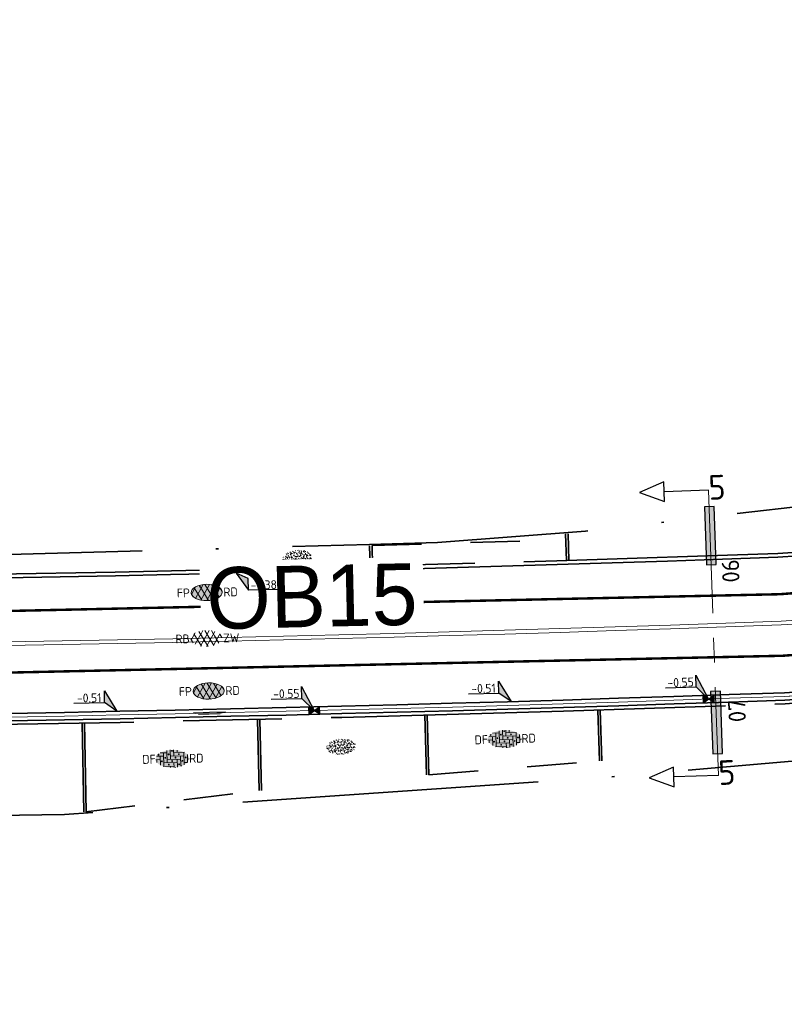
# Model space of a CAD drawing. Header units: metres. Extents: x 0 to 269924, y 0 to 933292.
# Tile 131 of 247: x 134054 to 134085, y 466501 to 466541. Entities that reach past the tile are written whole.
import ezdxf
from ezdxf import colors
from ezdxf.entities.mleader import LeaderData, LeaderLine
from ezdxf.enums import TextEntityAlignment as Align
from ezdxf.math import Vec2, Vec3

# ---------------------------------------------------------------- set-up
doc = ezdxf.new("R2018")
doc.units = ezdxf.units.M
for name, pattern in [('VH-OPSLUITBAND_100X200', [16, 8, -2, 4, -2]), ('VH-OPSLUITBAND_150X250', [24, 16, -2, 4, -2]), ('VW-1-1_STREEP', [2, 1, -1]), ('XX-CENTER', [8, 5, -1, 1, -1]), ('XX-HIDDEN', [4, 2, -2]), ('XX-PROJECTGRENS', [18, 12, -3, 0, -3])]:
    doc.linetypes.add(name, pattern=pattern)
for name, color, linetype, lineweight, true_color in [('B-WE-MO-ONDERZOEK_SLEUF-S', 30, 'Continuous', 25, 0xff7f00), ('N-WE-GR-GRAS-S', 7, 'Continuous', 18, 0x00a500), ('N-WE-RI-HWA_KOLK-S', 150, 'Continuous', 25, 0x007fff)]:
    doc.layers.add(name, color=color, linetype=linetype, lineweight=lineweight, true_color=true_color)
for name, color, linetype, lineweight in [('N-WE-KG-GRENS_PROJECT-G', 7, 'XX-PROJECTGRENS', 35), ('N-WE-KL-ET_LS_OV_LICHTMAST-S', 190, 'Continuous', 25), ('N-WE-VH-GOOT-S', 170, 'Continuous', 18), ('N-WE-VH-GOOT_STRAATBAKSTEEN-G', 170, 'Continuous', 35), ('N-WE-VH-KANTOPSLUITING-T18', 10, 'Continuous', 18), ('N-WE-VH-KANTOPSLUITING_OPSLUITBAND_100X200-G', 150, 'VH-OPSLUITBAND_100X200', 35), ('N-WE-VH-KANTOPSLUITING_OPSLUITBAND_150X250-G', 150, 'VH-OPSLUITBAND_150X250', 35), ('N-WE-VH-KANTOPSLUITING_VOORKANTBAND-G', 50, 'Continuous', 35), ('N-WE-VH-MATERIAALGRENS-G', 7, 'XX-HIDDEN', 35), ('N-WE-VH-VERHARDING-T18', 10, 'Continuous', 18), ('N-WE-VH-VERHARDING_ASFALT-S', 7, 'Continuous', 18), ('N-WE-VH-VERHARDING_STRAATBAKSTEEN-S', 7, 'Continuous', 18), ('N-WE-VW-MARKERING_LANGS_STREEP_11_010-G', 7, 'VW-1-1_STREEP', 13), ('X-XX-AL-HOOGTELABEL-S', 7, 'Continuous', 25), ('X-XX-AL-VERWIJZING-S', 7, 'Continuous', 25), ('X-XX-AL-VERWIJZING_DOORSNEDE-G', 7, 'XX-CENTER', 18)]:
    doc.layers.add(name, color=color, linetype=linetype, lineweight=lineweight)
doc.layers.add('X-XX-AL-HULPLIJN-G', color=30, linetype='Continuous', lineweight=18, plot=False)
doc.styles.add('NLCS-ISO', font='NLCS-ISO.ttf')
doc.styles.add('NLCS-ISO-M200-T18', font='NLCS-ISO.ttf', dxfattribs={"height": 0.36})
doc.styles.get("Standard").update_dxf_attribs({"font": 'romand.shx'})

# ---------------------------------------------------------------- blocks, each defined once
blk = doc.blocks.new('*U34')
h = blk.add_hatch(color=252)
h.dxf.hatch_style = 1
h.paths.add_polyline_path([(-3.33, -1), (8.39, -1), (8.39, 1), (-3.33, 1)])
at = {"flags": 128}
blk.add_lwpolyline([(-3.33, -1), (8.39, -1), (8.39, 1), (-3.33, 1)], close=True, dxfattribs=at)
blk = doc.blocks.new('*U35')
h = blk.add_hatch(color=252)
h.dxf.hatch_style = 1
h.paths.add_polyline_path([(-3.33, -1), (9.31, -1), (9.31, 1), (-3.33, 1)])
at = {"flags": 128}
blk.add_lwpolyline([(-3.33, -1), (9.31, -1), (9.31, 1), (-3.33, 1)], close=True, dxfattribs=at)
blk = doc.blocks.new('SAL-VERWIJZING_DOORSNEDE_LINKS-SO')
for p, q in [((-9, 2), (-14, 0)), ((-9, -2), (-9, 2)), ((-14, 0), (-9, -2)), ((0, 0), (-9, 0))]:
    blk.add_line(p, q)
at = {"lineweight": 50, "style": 'NLCS-ISO'}
blk.add_attdef('...', text='', height=5, dxfattribs=at).set_placement((0, 0.53), align=Align.MIDDLE_LEFT)
blk = doc.blocks.new('*U152')
for p, q in [((2.3, -1.4), (0, 0)), ((0, 0), (2.01, -3.79)), ((2.01, -3.79), (2.3, -1.4)), ((8.16, -4.56), (2.01, -3.79))]:
    blk.add_line(p, q)
blk.add_solid([(2.3, -1.4), (0, 0), (2.01, -3.79)])
at = {"style": 'NLCS-ISO'}
blk.add_attdef('...', text='', height=1.8, rotation=352.8699, dxfattribs=at).set_placement((5.03, -4.59), align=Align.BOTTOM_CENTER)
blk = doc.blocks.new('*U110')
at = {"lineweight": 30, "flags": 106}
blk.add_attdef('OB', text='', height=0.36, dxfattribs=at).set_placement((0, 0.1), align=Align.BOTTOM_CENTER)
blk = doc.blocks.new('SVH-GOOT_SYMBOOL-SO')
at = {"color": 7, "linetype": 'Continuous'}
for p, q in [((-0.206, 2.137), (-0.206, -2.217)), ((0, 2.669), (0, -2.669)), ((0.2, 3.125), (0.2, -3.359))]:
    blk.add_line(p, q, dxfattribs=at)
at = {"style": 'NLCS-ISO'}
blk.add_attdef('MATERIAAL', text='', height=1.8, dxfattribs=at).set_placement((-1.098, 0), align=Align.MIDDLE_RIGHT)
blk.add_attdef('KLEUR', text='', height=1.8, dxfattribs=at).set_placement((1.1, 0), align=Align.MIDDLE_LEFT)
blk = doc.blocks.new('*U248')
for p, q in [((-8.1, 4), (-1.99, 2.94)), ((-1.99, 2.94), (-1.58, 5.31)), ((-1.58, 5.31), (0, 0)), ((0, 0), (-1.99, 2.94))]:
    blk.add_line(p, q)
blk.add_solid([(-1.58, 5.31), (0, 0), (-1.99, 2.94)])
at = {"style": 'NLCS-ISO'}
blk.add_attdef('...', text='', height=1.8, rotation=350.1821, dxfattribs=at).set_placement((-5.12, 3.06), align=Align.BOTTOM_CENTER)
blk = doc.blocks.new('*U517')
for p, q in [((-2.04, 2.27), (-1.56, 4.62)), ((-1.56, 4.62), (0, 0)), ((-8.12, 3.53), (-2.04, 2.27)), ((0, 0), (-2.04, 2.27))]:
    blk.add_line(p, q)
blk.add_solid([(-1.56, 4.62), (0, 0), (-2.04, 2.27)])
at = {"style": 'NLCS-ISO'}
blk.add_attdef('...', text='', height=1.8, rotation=348.3268, dxfattribs=at).set_placement((-5.17, 2.49), align=Align.BOTTOM_CENTER)
blk = doc.blocks.new('*U518')
at = {"layer": 'X-XX-AL-HOOGTELABEL-S', "xscale": 0.2, "yscale": 0.2, "zscale": 0.2, "rotation": 11.58332590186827}
blk.add_blockref('*U517', (0, 0.15), dxfattribs=at).add_auto_attribs({'...': '-0.51'})
blk = doc.blocks.new('*U519')
at = {"layer": 'N-WE-KL-ET_LS_OV_LICHTMAST-S', "color": 0, "linetype": 'ByBlock', "lineweight": -2, "transparency": 16777216}
for p, rotation in [((134074.255, 466513.625), 1.686516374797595), ((134058.26, 466513.231), 1.141211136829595)]:
    blk.add_blockref('*U518', p, dxfattribs=dict(at, rotation=rotation))
blk = doc.blocks.new('N-SRI-KOLK_STRAAT_450X300-SO')
h = blk.add_hatch(color=256)
h.dxf.hatch_style = 1
h.paths.add_polyline_path([(0, 0), (-1.125, 0.75), (-1.125, -0.75)])
h.paths.add_polyline_path([(1.125, -0.75), (1.125, 0.75), (0, 0)])
for p, q in [((-1.125, -0.75), (1.125, 0.75)), ((1.125, -0.75), (-1.125, 0.75))]:
    blk.add_line(p, q)
at = {"flags": 128}
blk.add_lwpolyline([(-1.125, -0.75), (1.125, -0.75), (1.125, 0.75), (-1.125, 0.75)], close=True, dxfattribs=at)
blk = doc.blocks.new('SVH-SBS_DIKFORMAAT_ELLEBOOG_KL-SO')
h = blk.add_hatch(color=254)
edge = h.paths.add_edge_path()
edge.add_ellipse((1.09, 0.12), major_axis=(3.39, 0), ratio=0.533267, start_angle=0, end_angle=360)
for p, q in [((-2.3, 0), (-1.38, 0)), ((-2.13, 0.69), (-0.69, 0.69)), ((-1.38, 0.69), (-1.38, -1.12)), ((-1.35, 1.38), (0, 1.38)), ((-0.69, 1.38), (-0.69, -1.38)), ((0, 1.84), (0, -0.69)), ((0, 0), (2.76, 0)), ((0.69, 1.92), (0.69, 0)), ((0.69, 0.69), (3.45, 0.69)), ((1.38, 1.93), (1.38, 0.69)), ((1.38, 1.38), (3.54, 1.38)), ((2.07, 1.86), (2.07, 1.38)), ((2.76, 0.69), (2.76, -1.45)), ((3.45, 1.38), (3.45, -1.18)), ((4.14, 0.92), (4.14, -0.67)), ((4.14, 0), (4.48, 0)), ((-2.07, 0), (-2.07, -0.54)), ((-0.8, -1.38), (1.38, -1.38)), ((-0.69, -0.69), (2.07, -0.69)), ((0.69, -1.38), (0.69, -1.67)), ((1.38, -0.69), (1.38, -1.68)), ((2.07, 0), (2.07, -1.61)), ((2.76, -1.38), (2.98, -1.38)), ((3.45, -0.69), (4.12, -0.69))]:
    blk.add_line(p, q)
for centre in [(-0.35, 0.34), (0.34, 1.03), (1.03, 1.72), (1.72, 0.34), (2.41, 1.03), (3.79, 0.34), (-1.04, -0.35), (0.34, -1.04), (1.03, -0.35), (2.41, -1.04), (3.11, -0.35)]:
    blk.add_circle(centre, 0.0881)
for centre, start, end in [((-1.73, 1.03), 158.9124, 101.1902), ((1.72, -1.73), 59.0911, 132.3433)]:
    blk.add_arc(centre, 0.0881, start, end)
at = {"style": 'NLCS-ISO'}
blk.add_attdef('FORMAAT', text='', height=1.8, dxfattribs=at).set_placement((-2.3, 0.12), align=Align.MIDDLE_RIGHT)
blk.add_attdef('KLEUR', text='', height=1.8, dxfattribs=at).set_placement((4.49, 0.12), align=Align.MIDDLE_LEFT)
at = {"style": 'NLCS-ISO', "flags": 1}
blk.add_attdef('FUNCTIE', text='', height=1.8, dxfattribs=at).set_placement((0.12, -3.58), align=Align.MIDDLE_CENTER)
blk = doc.blocks.new('SVH-ASFALT_KL-SO')
at = {"ltscale": 0.1}
for p, q in [((-3.32, -0.4), (-2.47, 1.08)), ((-1.25, -1.65), (-2.73, 0.92)), ((-2.51, -1.23), (-0.92, 1.53)), ((0.09, -1.73), (-1.71, 1.38)), ((-1.45, -1.61), (0.37, 1.54)), ((1.26, -1.54), (-0.53, 1.56)), ((-0.24, -1.74), (1.52, 1.29)), ((2.29, -1.09), (0.8, 1.48)), ((1.15, -1.58), (2.49, 0.75)), ((2.91, 0.06), (2.53, 0.71)), ((-2.96, -0.91), (-3.37, -0.2))]:
    blk.add_line(p, q, dxfattribs=at)
at = {"style": 'NLCS-ISO'}
blk.add_attdef('FUNCTIE_VERHARDING', text='', height=1.8, dxfattribs=at).set_placement((-3.62, -0.09), align=Align.MIDDLE_RIGHT)
blk.add_attdef('KLEUR', text='', height=1.8, dxfattribs=at).set_placement((3.17, -0.09), align=Align.MIDDLE_LEFT)
at = {"style": 'NLCS-ISO', "flags": 1}
blk.add_attdef('FUNCTIE', text='', height=1.8, dxfattribs=at).set_placement((0.12, -3.58), align=Align.MIDDLE_CENTER)
blk = doc.blocks.new('SVH-ASFALT_FP_KL-SO')
at = {"true_color": 0xa50000}
h = blk.add_hatch(color=14, dxfattribs=at)
h.dxf.hatch_style = 1
edge = h.paths.add_edge_path()
edge.add_ellipse((0, 0), major_axis=(0.631, 0), ratio=0.525613, start_angle=0, end_angle=360)
at = {"ltscale": 0.1}
for p, q in [((-0.619, -0.063), (-0.448, 0.233)), ((-0.204, -0.314), (-0.501, 0.201)), ((-0.457, -0.228), (-0.139, 0.323)), ((0.063, -0.33), (-0.296, 0.292)), ((-0.244, -0.305), (0.12, 0.325)), ((0.298, -0.292), (-0.061, 0.33)), ((-0.002, -0.331), (0.349, 0.276)), ((0.503, -0.2), (0.206, 0.313)), ((0.275, -0.298), (0.544, 0.168)), ((0.628, 0.028), (0.552, 0.16)), ((-0.547, -0.165), (-0.629, -0.023))]:
    blk.add_line(p, q, dxfattribs=at)
at = {"layer": 'X-XX-AL-HULPLIJN-G'}
blk.add_ellipse((0, 0), major_axis=(0.631, 0), ratio=0.525613, dxfattribs=at)
at = {"style": 'NLCS-ISO'}
blk.add_attdef('RB', text='', height=0.36, dxfattribs=at).set_placement((-0.679, 0), align=Align.MIDDLE_RIGHT)
blk.add_attdef('RD', text='', height=0.36, dxfattribs=at).set_placement((0.679, 0), align=Align.MIDDLE_LEFT)
blk = doc.blocks.new('SGR-GRAS_01-SO')
at = {"ltscale": 0.1}
for p, q in [((-1.96, -0.07), (-1.98, 0)), ((-1.93, 0.19), (-1.93, 0.24)), ((-1.89, 0.24), (-1.92, 0.25)), ((-1.67, 0.02), (-1.6, 0.04)), ((-1.6, 0.24), (-1.65, 0.29)), ((-1.53, 0.32), (-1.6, 0.35)), ((-1.45, 0.64), (-1.52, 0.66)), ((-1.52, 0.19), (-1.44, 0.19)), ((-1.47, 0.58), (-1.48, 0.65)), ((-1.43, 0.48), (-1.35, 0.5)), ((-1.36, 0.21), (-1.43, 0.23)), ((-1.42, 0.13), (-1.36, 0.17)), ((-1.38, 0.11), (-1.32, 0.16)), ((-1.37, 0.01), (-1.38, 0.08)), ((-1.33, 0.11), (-1.33, 0.19)), ((-1.3, 0.76), (-1.32, 0.77)), ((-1.28, 0.68), (-1.28, 0.76)), ((-1.17, 0.39), (-1.23, 0.43)), ((-1.17, 0.24), (-1.22, 0.29)), ((-1.15, 0.65), (-1.21, 0.7)), ((-1.11, 0.17), (-1.04, 0.19)), ((-1.03, 0.03), (-1.1, 0.07)), ((-0.94, 0.84), (-1, 0.88)), ((-0.97, 0.51), (-0.92, 0.57)), ((-0.89, 0.5), (-0.97, 0.52)), ((-0.94, 0.19), (-0.87, 0.19)), ((-0.92, 0.42), (-0.86, 0.46)), ((-0.89, 0.81), (-0.82, 0.81)), ((-0.87, 0.66), (-0.89, 0.73)), ((-0.8, 0.06), (-0.88, 0.08)), ((-0.87, 0.62), (-0.8, 0.64)), ((-0.8, 0.47), (-0.87, 0.51)), ((-0.75, 0.24), (-0.8, 0.29)), ((-0.77, 0.09), (-0.79, 0.16)), ((-0.73, 0.65), (-0.78, 0.7)), ((-0.74, 0.03), (-0.73, 0.11)), ((-0.67, 0.11), (-0.73, 0.14)), ((-0.69, 0.61), (-0.68, 0.68)), ((-0.58, 0.92), (-0.64, 0.96)), ((-0.56, 0.92), (-0.51, 0.97)), ((-0.56, 0.32), (-0.48, 0.34)), ((-0.44, 0.55), (-0.51, 0.59)), ((-0.43, 0.78), (-0.5, 0.8)), ((-0.42, 0.71), (-0.36, 0.74)), ((-0.34, 0.35), (-0.41, 0.37)), ((-0.32, 0.24), (-0.38, 0.29)), ((-0.31, 0.19), (-0.37, 0.22)), ((-0.37, 0.19), (-0.29, 0.19)), ((-0.31, 0.65), (-0.36, 0.7)), ((-0.32, 0.81), (-0.24, 0.81)), ((-0.32, 0.77), (-0.24, 0.79)), ((-0.28, 0.73), (-0.29, 0.81)), ((-0.21, 1), (-0.27, 1.03)), ((-0.24, 0.02), (-0.17, 0.04)), ((-0.18, 0.17), (-0.19, 0.24)), ((-0.08, 0.63), (-0.14, 0.67)), ((-0.14, -0.04), (-0.14, 0.03)), ((-0.09, 0.53), (-0.09, 0.6)), ((-0.08, 0.16), (-0.03, 0.21)), ((-0.07, 0.19), (0, 0.23)), ((0.06, 0.27), (-0.01, 0.3)), ((0, 0.47), (0.07, 0.49)), ((0.1, 0.24), (0.05, 0.29)), ((0.13, 0.64), (0.06, 0.66)), ((0.07, 0.99), (0.14, 1.03)), ((0.12, 0.65), (0.07, 0.7)), ((0.22, 0.2), (0.15, 0.22)), ((0.21, 0.19), (0.28, 0.19)), ((0.29, 0.71), (0.22, 0.75)), ((0.24, 0.92), (0.31, 0.94)), ((0.26, 0.81), (0.33, 0.81)), ((0.32, 0.81), (0.3, 0.89)), ((0.31, 0.17), (0.39, 0.19)), ((0.32, 0.57), (0.38, 0.62)), ((0.42, 0.34), (0.36, 0.38)), ((0.42, 0.25), (0.4, 0.32)), ((0.43, 0.48), (0.49, 0.51)), ((0.53, 0.24), (0.47, 0.29)), ((0.54, 0.65), (0.49, 0.7)), ((0.56, -0.02), (0.49, 0.02)), ((0.5, 0.45), (0.51, 0.53)), ((0.59, 0.93), (0.52, 0.94)), ((0.55, 0.62), (0.63, 0.64)), ((0.65, 0.79), (0.58, 0.83)), ((0.68, 0.49), (0.61, 0.51)), ((0.77, 0.05), (0.7, 0.07)), ((0.78, 0.42), (0.72, 0.46)), ((0.78, 0.19), (0.86, 0.19)), ((0.83, 0.81), (0.91, 0.81)), ((0.92, 0.06), (0.85, 0.09)), ((0.87, 0.31), (0.94, 0.33)), ((0.95, 0.24), (0.9, 0.29)), ((0.91, 0.89), (0.91, 0.92)), ((0.97, 0.65), (0.91, 0.7)), ((0.93, 0.76), (0.99, 0.8)), ((1.01, 0.87), (0.95, 0.91)), ((1.01, 0.33), (1, 0.4)), ((1.15, 0.78), (1.08, 0.8)), ((1.15, 0.5), (1.08, 0.54)), ((1.1, 0.38), (1.1, 0.45)), ((1.11, 0.77), (1.18, 0.79)), ((1.24, 0.34), (1.17, 0.36)), ((1.18, 0.01), (1.26, 0.03)), ((1.21, 0.21), (1.26, 0.26)), ((1.28, 0.14), (1.22, 0.17)), ((1.28, 0.25), (1.35, 0.29)), ((1.37, 0.24), (1.32, 0.29)), ((1.39, 0.65), (1.34, 0.7)), ((1.36, 0.19), (1.43, 0.19)), ((1.42, 0.46), (1.5, 0.48)), ((1.51, 0.58), (1.44, 0.62)), ((1.64, 0.21), (1.58, 0.25)), ((1.61, 0.41), (1.59, 0.48)), ((1.69, 0.3), (1.7, 0.37)), ((1.79, 0.19), (1.72, 0.21)), ((1.74, 0.16), (1.81, 0.18)), ((1.8, 0.24), (1.75, 0.29)), ((1.93, 0.19), (1.95, 0.19)), ((-1.92, -0.16), (-1.85, -0.12)), ((-1.82, -0.08), (-1.9, -0.06)), ((-1.76, -0.13), (-1.82, -0.09)), ((-1.78, -0.3), (-1.73, -0.25)), ((-1.62, -0.5), (-1.69, -0.46)), ((-1.63, -0.57), (-1.68, -0.52)), ((-1.61, -0.17), (-1.67, -0.11)), ((-1.57, -0.44), (-1.49, -0.44)), ((-1.54, -0.66), (-1.5, -0.64)), ((-1.4, -0.05), (-1.46, -0.01)), ((-1.38, -0.46), (-1.38, -0.39)), ((-1.35, -0.28), (-1.28, -0.26)), ((-1.27, -0.23), (-1.34, -0.21)), ((-1.26, -0.42), (-1.33, -0.38)), ((-1.27, -0.56), (-1.28, -0.48)), ((-1.21, -0.57), (-1.26, -0.52)), ((-1.18, -0.67), (-1.25, -0.65)), ((-1.19, -0.17), (-1.24, -0.11)), ((-1.13, -0.78), (-1.19, -0.75)), ((-1.06, -0.39), (-1, -0.35)), ((-1.04, -0.58), (-0.97, -0.57)), ((-0.99, -0.44), (-0.92, -0.44)), ((-0.9, -0.34), (-0.96, -0.3)), ((-0.9, -0.65), (-0.84, -0.6)), ((-0.84, -0.94), (-0.85, -0.93)), ((-0.78, -0.57), (-0.84, -0.52)), ((-0.76, -0.7), (-0.83, -0.67)), ((-0.76, -0.17), (-0.82, -0.11)), ((-0.8, -0.13), (-0.73, -0.11)), ((-0.71, -0.38), (-0.79, -0.36)), ((-0.79, -0.54), (-0.78, -0.46)), ((-0.72, -0.89), (-0.65, -0.87)), ((-0.71, -0.9), (-0.64, -0.86)), ((-0.62, -0.82), (-0.7, -0.8)), ((-0.67, -0.48), (-0.69, -0.4)), ((-0.53, -0.26), (-0.6, -0.22)), ((-0.58, -0.99), (-0.59, -0.97)), ((-0.57, -0.1), (-0.5, -0.06)), ((-0.49, -0.25), (-0.44, -0.19)), ((-0.48, -0.44), (-0.41, -0.42)), ((-0.4, -0.63), (-0.46, -0.59)), ((-0.38, -0.98), (-0.43, -0.93)), ((-0.42, -0.44), (-0.34, -0.44)), ((-0.36, -0.57), (-0.41, -0.52)), ((-0.34, -0.17), (-0.39, -0.11)), ((-0.26, -0.99), (-0.33, -0.95)), ((-0.25, -0.09), (-0.32, -0.07)), ((-0.17, -0.18), (-0.24, -0.14)), ((-0.16, -0.53), (-0.23, -0.51)), ((-0.21, -0.61), (-0.15, -0.58)), ((-0.19, -0.62), (-0.19, -0.54)), ((-0.17, -0.74), (-0.1, -0.72)), ((-0.07, -0.97), (-0.14, -0.95)), ((-0.04, -0.55), (-0.1, -0.51)), ((-0.08, -0.4), (-0.09, -0.32)), ((-0.01, -1.01), (0.04, -0.95)), ((0.05, -0.98), (0, -0.93)), ((0.07, -0.57), (0.01, -0.52)), ((0.02, -0.96), (0.01, -0.89)), ((0.08, -0.17), (0.03, -0.11)), ((0.1, -0.91), (0.03, -0.88)), ((0.07, -0.29), (0.14, -0.27)), ((0.19, -0.1), (0.13, -0.06)), ((0.16, -0.44), (0.23, -0.44)), ((0.17, -1.04), (0.22, -1.02)), ((0.31, -0.24), (0.24, -0.22)), ((0.33, -0.47), (0.26, -0.43)), ((0.29, -0.33), (0.35, -0.29)), ((0.4, -0.68), (0.32, -0.66)), ((0.39, -0.6), (0.45, -0.55)), ((0.39, -0.59), (0.46, -0.57)), ((0.4, -0.69), (0.41, -0.62)), ((0.46, -0.83), (0.4, -0.8)), ((0.47, -0.98), (0.42, -0.93)), ((0.49, -0.57), (0.44, -0.52)), ((0.45, -0.12), (0.46, -0.05)), ((0.51, -0.17), (0.45, -0.11)), ((0.52, -0.32), (0.5, -0.24)), ((0.62, -0.88), (0.6, -0.81)), ((0.63, -0.14), (0.7, -0.12)), ((0.69, -0.39), (0.62, -0.35)), ((0.64, -0.84), (0.71, -0.81)), ((0.7, -0.89), (0.77, -0.88)), ((0.73, -0.44), (0.81, -0.44)), ((0.82, -0.76), (0.76, -0.72)), ((0.78, -0.04), (0.85, 0)), ((0.86, -0.39), (0.79, -0.37)), ((0.8, -0.19), (0.85, -0.14)), ((0.86, -0.94), (0.84, -0.93)), ((0.91, -0.57), (0.86, -0.52)), ((0.93, -0.17), (0.88, -0.11)), ((0.95, -0.83), (0.88, -0.81)), ((0.94, -0.44), (1.01, -0.42)), ((1.05, -0.31), (0.99, -0.27)), ((1, -0.77), (1, -0.7)), ((1.05, -0.2), (1.05, -0.12)), ((1.11, -0.24), (1.1, -0.16)), ((1.19, -0.68), (1.12, -0.64)), ((1.14, -0.56), (1.21, -0.52)), ((1.21, -0.8), (1.2, -0.73)), ((1.33, -0.1), (1.26, -0.08)), ((1.26, -0.75), (1.33, -0.73)), ((1.34, -0.57), (1.29, -0.52)), ((1.36, -0.17), (1.3, -0.11)), ((1.31, -0.44), (1.38, -0.44)), ((1.42, -0.23), (1.35, -0.19)), ((1.42, -0.54), (1.35, -0.52)), ((1.55, -0.6), (1.49, -0.56)), ((1.5, -0.29), (1.57, -0.27)), ((1.64, -0.27), (1.65, -0.2)), ((1.64, -0.27), (1.7, -0.23)), ((1.68, -0.55), (1.74, -0.5)), ((1.71, -0.16), (1.69, -0.09)), ((1.78, -0.15), (1.71, -0.11)), ((1.71, -0.52), (1.71, -0.52)), ((1.78, -0.17), (1.73, -0.11)), ((1.88, -0.25), (1.81, -0.23))]:
    blk.add_line(p, q, dxfattribs=at)
at = {"ltscale": 0.1, "style": 'NLCS-ISO'}
blk.add_attdef('TYPE', text='', height=0.5, dxfattribs=at).set_placement((3.47, -0.02), align=Align.MIDDLE_CENTER)

msp = doc.modelspace()

# ---------------------------------------------------------------- linework, layer by layer
at = {"layer": 'N-WE-KG-GRENS_PROJECT-G', "flags": 128}
msp.add_lwpolyline([(133942.152, 466524.013), (133955.533, 466522.507), (133956.145, 466521.626), (133962.811, 466521.355), (133963.543, 466522.67), (133965.054, 466522.563), (133965.551, 466521.193), (133981.5, 466520.334), (133981.565, 466520.896), (133982.028, 466520.86), (133994.134, 466520.33), (133994.151, 466519.671), (134009.067, 466519.478), (134013.911, 466519.512), (134027.732, 466519.636), (134028.693, 466519.554), (134034.796, 466519.611), (134050.86, 466519.659), (134068.501, 466520.152), (134071.254, 466520.237), (134077.26, 466520.692), (134094.041, 466522.635), (134101.385, 466523.282), (134101.428, 466523.91), (134128.995, 466527.092), (134141.938, 466528.627), (134148.421, 466529.392), (134148.476, 466529.087), (134157.108, 466530.24), (134157.762, 466530.339), (134157.953, 466529.076), (134163.706, 466529.946), (134172.69, 466531.055), (134201.838, 466535.069), (134202.197, 466534.878), (134203.304, 466535.042), (134208.161, 466535.722), (134214.682, 466536.673), (134215.15, 466536.846), (134235.766, 466539.754), (134239.587, 466540.449), (134251.117, 466542.218), (134251.536, 466542.09), (134264.479, 466543.833), (134264.487, 466544.317), (134273.56, 466545.641), (134273.608, 466545.287), (134285.679, 466546.863), (134299.118, 466548.971), (134309.192, 466550.345), (134329.805, 466553.659), (134341.526, 466555.206), (134346.97, 466556.112), (134351.977, 466556.025), (134358.949, 466556.887), (134359.186, 466557.313), (134365.426, 466557.917), (134389.225, 466560.758), (134395.395, 466561.519), (134400.633, 466562.019), (134418.638, 466563.907), (134426.404, 466566.343), (134432.472, 466567.14), (134437.532, 466567.422), (134444.848, 466568.25), (134448.277, 466568.388), (134484.594, 466572.762), (134486.539, 466572.966), (134490.599, 466573.546), (134498.499, 466574.536), (134514.318, 466576.701), (134542.397, 466581.367), (134546.702, 466582.122), (134551.593, 466582.441), (134551.871, 466583.179), (134557.906, 466584.406), (134558.276, 466584.115), (134567.36, 466586.004), (134582.717, 466588.715), (134583.108, 466588.972), (134590.444, 466590.398), (134630.038, 466598.271), (134633.264, 466598.923), (134632.087, 466604.993), (134646.051, 466607.537), (134647.414, 466607.429), (134666.972, 466611.405), (134675.342, 466617.463), (134674.819, 466607.593), (134696.995, 466610.537), (134702.172, 466611.327), (134706.525, 466612.071), (134709.085, 466612.323), (134712.087, 466612.776), (134715, 466613.203), (134716.349, 466613.229), (134723.364, 466613.968), (134738.981, 466616.639), (134746.062, 466617.28), (134746.09, 466616.641), (134760.121, 466618.861), (134759.993, 466619.829), (134768.446, 466621.137), (134784.615, 466623.738), (134787.541, 466625.072), (134796.772, 466626.479), (134796.899, 466625.715), (134813.878, 466628.545), (134820.226, 466629.584), (134847.68, 466634.234), (134881.79, 466639.204), (134881.926, 466639.532), (134884.43, 466640.009), (134893.797, 466641.711), (134903.085, 466643.328), (134904.138, 466643.527), (134920.265, 466646.374), (134921.332, 466646.578), (134937.367, 466649.518), (134938.501, 466649.708), (134961.555, 466654.096), (134967.764, 466655.262), (134974.722, 466656.563), (134984.23, 466658.491), (134992.023, 466659.998), (134995.809, 466660.766), (135000.442, 466661.693), (135009.695, 466663.648), (135010.659, 466663.869), (135018.832, 466665.618), (135021.92, 466666.314), (135034.093, 466668.943), (135034.161, 466668.769), (135043.8, 466670.832), (135059.084, 466674.02), (135068.771, 466676.078), (135083.089, 466679.034), (135091.902, 466680.993), (135097.488, 466682.166), (135104.831, 466683.651), (135116.534, 466686.231), (135119.892, 466686.792), (135126.3, 466688.013), (135127.347, 466688.196), (135130.448, 466688.891), (135135.602, 466689.887), (135140.19, 466691.518), (135166.592, 466696.94), (135182.368, 466700.724), (135201.902, 466704.748), (135203.941, 466705.082), (135209.867, 466705.957), (135217.801, 466707.782), (135228.821, 466709.933), (135242.391, 466712.598), (135277.698, 466719.723), (135279.457, 466720.111), (135279.55, 466721.578), (135288.178, 466723.073), (135350.963, 466735.305), (135501.986, 466763.685), (135501.162, 466761.839), (135525.132, 466766.833), (135533.639, 466768.672), (135569.042, 466775.188), (135582.767, 466777.378), (135584.022, 466777.634), (135585.675, 466776.264, 0.01918), (135652.451, 466792.01), (135652.891, 466793.457), (135660.981, 466795.919), (135661.574, 466796.074), (135664.481, 466796.836), (135665.946, 466796.651), (135673.558, 466799.328), (135680.977, 466801.739), (135687.276, 466804.201), (135692.547, 466806.295), (135705.432, 466809.743), (135712.094, 466810.706), (135728.145, 466817.035), (135760.285, 466825.832), (135773.458, 466829.179), (135789.116, 466834.08), (135813.029, 466842.892), (135823.352, 466846.718), (135839.426, 466852.91), (135860.96, 466860.89), (135867.928, 466863.26), (135895.199, 466872.784), (135899.312, 466861.8), (135873.359, 466852.082), (135873.188, 466848.843), (135867.814, 466846.669), (135856.104, 466842.036), (135847.253, 466838.505), (135830.033, 466832.514), (135818.854, 466828.652), (135812.865, 466826.949), (135808.959, 466825.804), (135805.053, 466824.658), (135770.731, 466814.307), (135766.971, 466812.016), (135761.879, 466808.079), (135757.591, 466807.133), (135743.839, 466803.566), (135724.075, 466798.35), (135721.275, 466798.229), (135720.422, 466801.401), (135715.133, 466799.834), (135698.553, 466794.754), (135698.279, 466793.693), (135686.038, 466790.352), (135686.038, 466789.248), (135686.038, 466787.562), (135681.985, 466786.092), (135677.719, 466785.319), (135623.458, 466770.711), (135607.41, 466767.662), (135584.355, 466763.142), (135577.091, 466761.475), (135570.47, 466760.803), (135524.714, 466753.103), (135522.642, 466752.878), (135515.666, 466751.661), (135498.388, 466748.218), (135460.498, 466741.759), (135438.515, 466737.953), (135402.134, 466731.048), (135401.842, 466732.671), (135396.111, 466731.637), (135390.927, 466730.659), (135374.008, 466727.423), (135342.463, 466720.896), (135337.831, 466720.249), (135332.781, 466719.412), (135316.41, 466716.549), (135312.764, 466716.512), (135301.04, 466714.003), (135296.667, 466713.077), (135288.078, 466711.338), (135288.031, 466710.414), (135288.066, 466708.643), (135283.612, 466707.738), (135244.114, 466700.084), (135242.59, 466702.114), (135218.779, 466697.088), (135216.4, 466696.736), (135207.126, 466694.996), (135197.842, 466693.22), (135196.987, 466690.777), (135188.214, 466689.009), (135186.218, 466690.919), (135157.953, 466685.339), (135157.545, 466682.623), (135152.388, 466681.564), (135151.517, 466683.806), (135135.729, 466680.62), (135134.464, 466677.149), (135128.184, 466675.854), (135125.788, 466678.571), (135109.606, 466675.114), (135107.871, 466673.543), (135107.871, 466672.134), (135099.469, 466670.442), (135080.265, 466666.625), (135079.406, 466666.151), (135069.61, 466664.202), (135057.638, 466661.759), (135035.803, 466657.155), (135033.723, 466658.689), (135013.618, 466654.679), (135014.198, 466652.086), (135012.612, 466651.731), (135012.176, 466654.16), (134999.525, 466651.581), (134981.058, 466648.065), (134978.74, 466647.609), (134978.586, 466647.723), (134973.29, 466646.777), (134967.912, 466645.754), (134966.071, 466645.409), (134952.75, 466642.776), (134952.592, 466643.577), (134951.246, 466643.315), (134944.955, 466642.097), (134940.872, 466641.345), (134939.907, 466640.789), (134925.329, 466637.906), (134925.171, 466637.877), (134925.333, 466636.966), (134925.553, 466635.733), (134922.159, 466635.157), (134921.983, 466636.201), (134920.712, 466635.973), (134906.644, 466633.431), (134906.509, 466633.768), (134899.927, 466632.517), (134896.041, 466630.574), (134862.297, 466626.202), (134861.423, 466623.924), (134854.723, 466622.819), (134853.222, 466624.597), (134834.721, 466621.381), (134818.755, 466618.638), (134803.128, 466616.182), (134801.097, 466614.744), (134787.48, 466613.242), (134768.983, 466610.888), (134755.14, 466609.258), (134754.957, 466609.237), (134754.786, 466610.217), (134731.872, 466606.359), (134713.4, 466603.055), (134699.607, 466600.717), (134685.428, 466598.156), (134675.878, 466596.194), (134672.276, 466595.656), (134668.91, 466595.016), (134645.926, 466591.058), (134638.577, 466590.001), (134611.474, 466584.899), (134601.717, 466583.131), (134600.6, 466582.901), (134592.762, 466581.44), (134575.118, 466578.109), (134569.726, 466577.127), (134558.057, 466574.923), (134547.369, 466573.132), (134538.23, 466571.522), (134531.355, 466570.551), (134524.272, 466569.346), (134519.026, 466568.326), (134515.39, 466567.719), (134505.384, 466563.341), (134500.986, 466562.643), (134495.881, 466561.909), (134495.823, 466562.312), (134492.204, 466563.642), (134484.398, 466562.518), (134478.905, 466561.786), (134469.843, 466560.533), (134464.536, 466559.742), (134456.919, 466558.745), (134448.033, 466557.687), (134433.208, 466556.61), (134412.104, 466554.577), (134407.553, 466554.101), (134387.467, 466551.741), (134381.785, 466550.955), (134364.962, 466548.659), (134360.191, 466548.481), (134354.944, 466547.628), (134324.113, 466542.837), (134319.685, 466541.923), (134312.466, 466540.844), (134307.061, 466539.9), (134305.527, 466540.739), (134283.993, 466537.831), (134278.004, 466536.268), (134260.392, 466533.941), (134253.899, 466532.65), (134244.867, 466531.618), (134227.961, 466528.835), (134196.876, 466524.748), (134191.294, 466524.652), (134189.441, 466519.487), (134180.543, 466523.251), (134138.079, 466517.961), (134135.279, 466517.668), (134120.646, 466515.791), (134115.858, 466514.998), (134094.415, 466512.788), (134094.483, 466512.133), (134077.905, 466510.692), (134056.132, 466509.19), (134043.898, 466509.02), (134033.049, 466509.242), (134023.923, 466509.529), (134011.048, 466510.262), (134011.12, 466510.989), (133978.031, 466511.971), (133977.492, 466511.386), (133976.525, 466511.415), (133970.93, 466511.61), (133940.859, 466512.853), (133936.339, 466513.04), (133926.354, 466513.566), (133918.767, 466513.929), (133914.845, 466514.016), (133909.555, 466514.279), (133907.78, 466514.373), (133898.183, 466514.701), (133889.291, 466514.99), (133877.411, 466515.387), (133865.169, 466516.189), (133858.598, 466516.511), (133853.557, 466516.784), (133840.824, 466517.534), (133833.647, 466517.757), (133833.706, 466517.421), (133832.853, 466517.458), (133826.979, 466517.575), (133808.076, 466518.296), (133803.308, 466518.179), (133802.56, 466518.555), (133780.072, 466520.153), (133779.6, 466519.291), (133774.066, 466519.538), (133773.735, 466520.559), (133740.527, 466522.642), (133713.376, 466524.159), (133705.703, 466524.636), (133705.709, 466526.266), (133685.059, 466527.583), (133660.563, 466529.253), (133639.129, 466529.346), (133622.453, 466530.286), (133616.388, 466530.543), (133614.494, 466530.624), (133604.393, 466531.597), (133597.464, 466531.465), (133574.3, 466531.955), (133566.695, 466531.543), (133561.32, 466531.616), (133554.142, 466531.627), (133545.309, 466531.719), (133535.509, 466531.795), (133530.483, 466531.897), (133499.098, 466532.845), (133498.91, 466530.624), (133497.604, 466522.359), (133448.566, 466524.379), (133448.421, 466522.59), (133414.567, 466524.034), (133414.497, 466533.241), (133401.904, 466533.723), (133353.812, 466535.745), (133352.26, 466536.139), (133333.107, 466536.524), (133333.343, 466545.829), (133369.152, 466544.714), (133381.325, 466544.396), (133400.699, 466543.637), (133404.005, 466543.551), (133435.456, 466542.61), (133435.456, 466542.277), (133451.526, 466541.628), (133467.883, 466541.235), (133477.659, 466542.034), (133509.103, 466541.442), (133515.138, 466541.284), (133519.939, 466540.992), (133525.525, 466540.798), (133532.518, 466540.097), (133548.147, 466539.778), (133548.297, 466540.601), (133555.22, 466540.722), (133564.265, 466540.558), (133565.06, 466540.188), (133570.074, 466540.025), (133574.07, 466539.875), (133576.623, 466539.795), (133577.163, 466540.007), (133601.21, 466539.677), (133602.809, 466541.635), (133610.483, 466541.448), (133611.878, 466539.353), (133618.8, 466539.154), (133622.331, 466538.943), (133622.362, 466539.485), (133627.247, 466539.274), (133627.305, 466538.709), (133642.487, 466537.733), (133654.92, 466537.235), (133674.71, 466536.649), (133674.766, 466536.962), (133682.638, 466536.639), (133685.084, 466535.631), (133701.924, 466534.36), (133703.6, 466534.856), (133708.504, 466534.396), (133731.895, 466532.391), (133737.992, 466531.942), (133749.854, 466530.901), (133752.15, 466530.77), (133756.921, 466530.655), (133767.535, 466530.109), (133779.853, 466530.016), (133787.77, 466529.934), (133810.905, 466528.967), (133832.384, 466528.238), (133837.192, 466527.837), (133897.841, 466525.036)], format="xyb", close=True, dxfattribs=at)
at = {"layer": 'N-WE-VH-GOOT_STRAATBAKSTEEN-G'}
msp.add_lwpolyline([(133341.192, 466538.034), (133548.299, 466533.099), (133604.484, 466532.752, -0.012398), (133694.641, 466528.294), (133747.111, 466524.328, 0.006097), (133941.572, 466515.108, 0.02139), (134085.33, 466514.138, 0.018724), (134137.889, 466519.445, 0.007401), (134227.449, 466531.463), (134342.22, 466547.549), (134354.896, 466549.127)], format="xyb", dxfattribs=at)
at = {"layer": 'N-WE-VH-KANTOPSLUITING_OPSLUITBAND_100X200-G'}
for points in [[(134076.551, 466520.588), (134076.585, 466519.498)], [(134068.503, 466520.102), (134068.525, 466519.268)], [(134070.808, 466510.802), (134070.742, 466513.225)], [(134077.921, 466511.369), (134077.856, 466513.435)], [(134056.913, 466509.299), (134056.844, 466512.903)], [(134064.127, 466510.166), (134064.06, 466513.056)]]:
    msp.add_lwpolyline(points, dxfattribs=at)
at = {"layer": 'N-WE-VH-KANTOPSLUITING_OPSLUITBAND_150X250-G', "flags": 128}
for points in [[(133858.873, 466524.109), (133862.869, 466523.923, 0.002476), (133941.812, 466520.753, 0.021385), (134085.05, 466519.782, 0.018716), (134137.166, 466525.049, 0.007407), (134226.64, 466537.055), (134341.479, 466553.15), (134357.135, 466555.1), (134369.685, 466556.55), (134396.014, 466559.712), (134410.254, 466561.233), (134423.057, 466562.567), (134434.075, 466563.671), (134435.475, 466563.82), (134445.045, 466564.834), (134456.115, 466566.007), (134460.09, 466566.428)], [(133803.113, 466520.735, 0.00434), (133941.553, 466514.658, 0.021391), (134085.352, 466513.689, 0.018725), (134137.947, 466518.998, 0.0074), (134227.513, 466531.018), (134342.279, 466547.103), (134357.862, 466549.043), (134370.399, 466550.491), (134396.702, 466553.651), (134410.894, 466555.167), (134423.677, 466556.499), (134434.291, 466557.562), (134443.264, 466558.511), (134460.798, 466560.369), (134480.489, 466562.873), (134486.856, 466563.749), (134497.101, 466565.414), (134501.62, 466566.211)]]:
    msp.add_lwpolyline(points, format="xyb", dxfattribs=at)
at = {"layer": 'N-WE-VH-KANTOPSLUITING_VOORKANTBAND-G', "flags": 128}
for points in [[(133803.121, 466520.885, 0.00434), (133941.56, 466514.808, 0.02139), (134085.345, 466513.838, 0.018725), (134137.927, 466519.147, 0.0074), (134227.492, 466531.166), (134342.26, 466547.251), (134357.844, 466549.192), (134370.381, 466550.64), (134396.685, 466553.8), (134410.879, 466555.316), (134423.662, 466556.648), (134434.337, 466557.718), (134443.187, 466558.654), (134460.781, 466560.518), (134480.47, 466563.022), (134486.834, 466563.897), (134497.076, 466565.562), (134611.302, 466585.708), (134638.644, 466590.605), (134674.736, 466596.922), (134713.523, 466603.885), (134725.136, 466605.892), (134795.068, 466617.445), (134824.131, 466622.682)], [(134683.128, 466604.321), (134673.723, 466602.633), (134637.633, 466596.316), (134610.287, 466591.418), (134496.107, 466571.28), (134485.974, 466569.633), (134479.709, 466568.772), (134476.477, 466568.361), (134460.109, 466566.28), (134456.131, 466565.858), (134444.999, 466564.678), (134435.552, 466563.677), (134434.09, 466563.522), (134423.072, 466562.418), (134410.27, 466561.084), (134396.031, 466559.563), (134369.703, 466556.401), (134357.153, 466554.951), (134341.499, 466553.001), (134226.661, 466536.907, -0.007407), (134137.185, 466524.9, -0.018717), (134085.057, 466519.632, -0.021385), (133941.805, 466520.603, -0.002476), (133862.862, 466523.773)]]:
    msp.add_lwpolyline(points, format="xyb", dxfattribs=at)
for points in [[(134076.452, 466520.585), (134076.485, 466519.495)], [(134068.603, 466520.104), (134068.625, 466519.271)], [(134070.908, 466510.805), (134070.842, 466513.228)], [(134077.821, 466511.366), (134077.756, 466513.432)], [(134057.013, 466509.301), (134056.944, 466512.905)], [(134064.027, 466510.164), (134063.96, 466513.054)]]:
    msp.add_lwpolyline(points, dxfattribs=at)
at = {"layer": 'N-WE-VH-MATERIAALGRENS-G'}
for points in [[(134068.603, 466520.104), (134076.459, 466520.347)], [(134070.908, 466510.805), (134077.821, 466511.366)], [(134056.999, 466509.3), (134064.027, 466510.164)]]:
    msp.add_lwpolyline(points, dxfattribs=at)
at = {"layer": 'N-WE-VW-MARKERING_LANGS_STREEP_11_010-G', "ltscale": 5, "const_width": 0.1, "flags": 128}
for points in [[(133770.22, 466526.99, 0.00538), (133941.742, 466519.104, 0.021386), (134085.132, 466518.133, 0.018719), (134137.377, 466523.412, 0.002456), (134167.103, 466527.102, 0.002456)], [(134167.43, 466524.623, -0.002455), (134137.697, 466520.933, -0.018722), (134085.256, 466515.636, -0.021389), (133941.636, 466516.606, -0.00538), (133770.074, 466524.494, -0.00538)]]:
    msp.add_lwpolyline(points, format="xyb", dxfattribs=at)
at = {"layer": 'X-XX-AL-HULPLIJN-G'}
for points in [[(133341.257, 466540.784), (133548.34, 466535.849), (133604.526, 466535.502, -0.012402), (133694.847, 466531.036), (133747.296, 466527.072, 0.006097), (133941.689, 466517.855, 0.021388), (134085.194, 466516.885, 0.006155), (134102.446, 466518.191, 0.006155)], [(133346.847, 466537.75), (133548.297, 466532.949), (133604.481, 466532.602, -0.012398), (133694.63, 466528.144), (133747.101, 466524.179, 0.000968), (133777.966, 466522.398, 0.005129), (133941.566, 466514.958, 0.02139), (134085.337, 466513.988, 0.018724), (134137.908, 466519.296, 0.002454), (134167.645, 466522.987)], [(134167.251, 466526.012, -0.002456), (134137.518, 466522.321, -0.01872), (134085.186, 466517.035, -0.021387), (133941.695, 466518.005, -0.005255), (133774.149, 466525.666, -0.005255)], [(133818.411, 466520.245, 0.003861), (133941.566, 466514.958, 0.02139), (134085.337, 466513.988, 0.006169), (134102.701, 466515.302)]]:
    msp.add_lwpolyline(points, format="xyb", dxfattribs=at)
at = {"layer": 'X-XX-AL-HULPLIJN-G', "flags": 128}
msp.add_lwpolyline([(134026.089, 466518.548, 0.008801), (134085.057, 466519.632)], format="xyb", dxfattribs=at)
at = {"layer": 'X-XX-AL-VERWIJZING_DOORSNEDE-G'}
msp.add_lwpolyline([(134082.246, 466522.355), (134082.644, 466510.782)], dxfattribs=at)

# ---------------------------------------------------------------- block references
at = {"layer": 'B-WE-MO-ONDERZOEK_SLEUF-S'}
ref = msp.add_blockref('*U34', (134082.337, 466520.004), dxfattribs=dict(at, xscale=0.2000000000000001, yscale=0.2000000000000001, zscale=0.2000000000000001, rotation=91.9689155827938))
ref.add_attrib('NR', '06', (134083.509, 466518.618), dxfattribs={"layer": '0', "height": 0.7, "rotation": 91.9689, "style": 'NLCS-ISO'})
ref = msp.add_blockref('*U35', (134082.593, 466512.328), dxfattribs=dict(at, xscale=0.2000000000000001, yscale=0.2000000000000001, zscale=0.2000000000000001, rotation=91.96891558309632))
ref.add_attrib('NR', '07', (134083.765, 466512.954), dxfattribs={"layer": '0', "height": 0.7, "rotation": 91.9689, "style": 'NLCS-ISO'})
at = {"layer": 'N-WE-GR-GRAS-S', "xscale": 0.2999999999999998, "yscale": 0.2999999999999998, "zscale": 0.2999999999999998, "rotation": 4.34}
for p in [(134065.585, 466519.607), (134067.352, 466511.945)]:
    msp.add_blockref('SGR-GRAS_01-SO', p, dxfattribs=at)
at = {"layer": 'N-WE-KL-ET_LS_OV_LICHTMAST-S'}
msp.add_blockref('*U519', (0, 0), dxfattribs=at)
at = {"layer": 'N-WE-RI-HWA_KOLK-S', "xscale": 0.2, "yscale": 0.2, "zscale": 0.2}
for p, rotation in [((134082.251, 466513.88), 1.959168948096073), ((134066.258, 466513.409), 1.413863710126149)]:
    msp.add_blockref('N-SRI-KOLK_STRAAT_450X300-SO', p, dxfattribs=dict(at, rotation=rotation))
at = {"layer": 'N-WE-VH-GOOT-S', "xscale": 0.2, "yscale": 0.2, "zscale": 0.2, "rotation": 91.28307871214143}
msp.add_blockref('SVH-GOOT_SYMBOOL-SO', (134061.996, 466513.309), dxfattribs=at)
at = {"layer": 'N-WE-VH-KANTOPSLUITING-T18'}
ref = msp.add_blockref('*U110', (134061.866, 466519.108), dxfattribs=dict(at, rotation=1.283078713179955))
lines = msp.add_mtext('OB15', dxfattribs={"layer": '0', "insert": (134061.864, 466519.208), "char_height": 2.5, "attachment_point": 1, "rotation": 1.2831, "bg_fill": 3, "box_fill_scale": 1.1, "bg_fill_color": 256, "bg_fill_transparency": 0})
ref.add_attrib('OB', '', (134061.864, 466519.208), dxfattribs={"flags": 38}).embed_mtext(lines)
at = {"layer": 'N-WE-VH-VERHARDING_ASFALT-S', "rotation": 1.269000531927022}
for p in [(134061.897, 466518.204), (134061.978, 466514.205)]:
    msp.add_blockref('SVH-ASFALT_FP_KL-SO', p, dxfattribs=at).add_auto_attribs({'RD': 'RD', 'RB': 'FP'})
at = {"layer": 'N-WE-VH-VERHARDING_ASFALT-S', "xscale": 0.2, "yscale": 0.2, "zscale": 0.2, "rotation": 1.270644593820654}
msp.add_blockref('SVH-ASFALT_KL-SO', (134061.934, 466516.358), dxfattribs=at).add_auto_attribs({'FUNCTIE_VERHARDING': 'RB', 'KLEUR': 'ZW'})
at = {"layer": 'N-WE-VH-VERHARDING_STRAATBAKSTEEN-S', "xscale": 0.2, "yscale": 0.2, "zscale": 0.2}
for p, rotation in [((134073.763, 466512.227), 1.805567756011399), ((134060.291, 466511.427), 1.335272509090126)]:
    msp.add_blockref('SVH-SBS_DIKFORMAAT_ELLEBOOG_KL-SO', p, dxfattribs=dict(at, rotation=rotation)).add_auto_attribs({'FORMAAT': 'DF', 'KLEUR': 'RD'})
at = {"layer": 'X-XX-AL-HOOGTELABEL-S', "xscale": 0.2, "yscale": 0.2, "zscale": 0.2}
for name, p, rotation, values in [('*U152', (134063.088, 466518.985), 8.452767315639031, {'...': '-0.38'}), ('*U248', (134082.251, 466513.88), 11.77704100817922, {'...': '-0.55'}), ('*U248', (134066.258, 466513.409), 11.2317357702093, {'...': '-0.55'})]:
    msp.add_blockref(name, p, dxfattribs=dict(at, rotation=rotation)).add_auto_attribs(values)
at = {"layer": 'X-XX-AL-VERWIJZING-S', "xscale": 0.2, "yscale": 0.2, "zscale": 0.2}
for p, rotation in [((134082.246, 466522.355), 1.96891558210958), ((134082.644, 466510.782), 1.968915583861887)]:
    msp.add_blockref('SAL-VERWIJZING_DOORSNEDE_LINKS-SO', p, dxfattribs=dict(at, rotation=rotation)).add_auto_attribs({'...': '5'})

# ---------------------------------------------------------------- leaders
at = {"layer": 'N-WE-VH-VERHARDING-T18'}
ml = msp.add_multileader_mtext('Standard', dxfattribs=at)
ml.set_content('', color=256, style='NLCS-ISO-M200-T18')
ml.set_leader_properties(color=256, linetype='ByLayer', lineweight=-1)
ml.build(insert=Vec2(0, 0))
ml.multileader.update_dxf_attribs({"has_dogleg": 0, "text_left_attachment_type": 5, "text_right_attachment_type": 5, "dogleg_length": 0.36, "arrow_head_size": 0.36})
ctx = ml.context
ctx.base_point, ctx.char_height, ctx.arrow_head_size, ctx.landing_gap_size, ctx.plane_origin = Vec3(135697.392, 466805.766), 0.36, 0.36, 0.18, Vec3(135695.697, 466805.189)
ctx.left_attachment, ctx.right_attachment = 5, 5
notes = []
notes.append((ctx, [(0, (0, 0, 0), (0, 0), (1, 0), 1, [])]))
ctx.mtext.insert, ctx.mtext.rotation, ctx.mtext.flow_direction = Vec3(135697.572, 466806.126), -0.147529, 5
for ctx, leaders in notes:
    for number, flags, end, landing, length, lines in leaders:
        leader = LeaderData()
        leader.index, (leader.has_last_leader_line, leader.has_dogleg_vector, leader.attachment_direction) = number, flags
        leader.last_leader_point, leader.dogleg_vector, leader.dogleg_length = Vec3(end), Vec3(landing), length
        for number, points, colour, breaks in lines:
            line = LeaderLine()
            line.index, line.vertices, line.color, line.breaks = number, Vec3.list(points), colors.encode_raw_color(colour), breaks
            leader.lines.append(line)
        ctx.leaders.append(leader)

doc.saveas('drawing.dxf')
